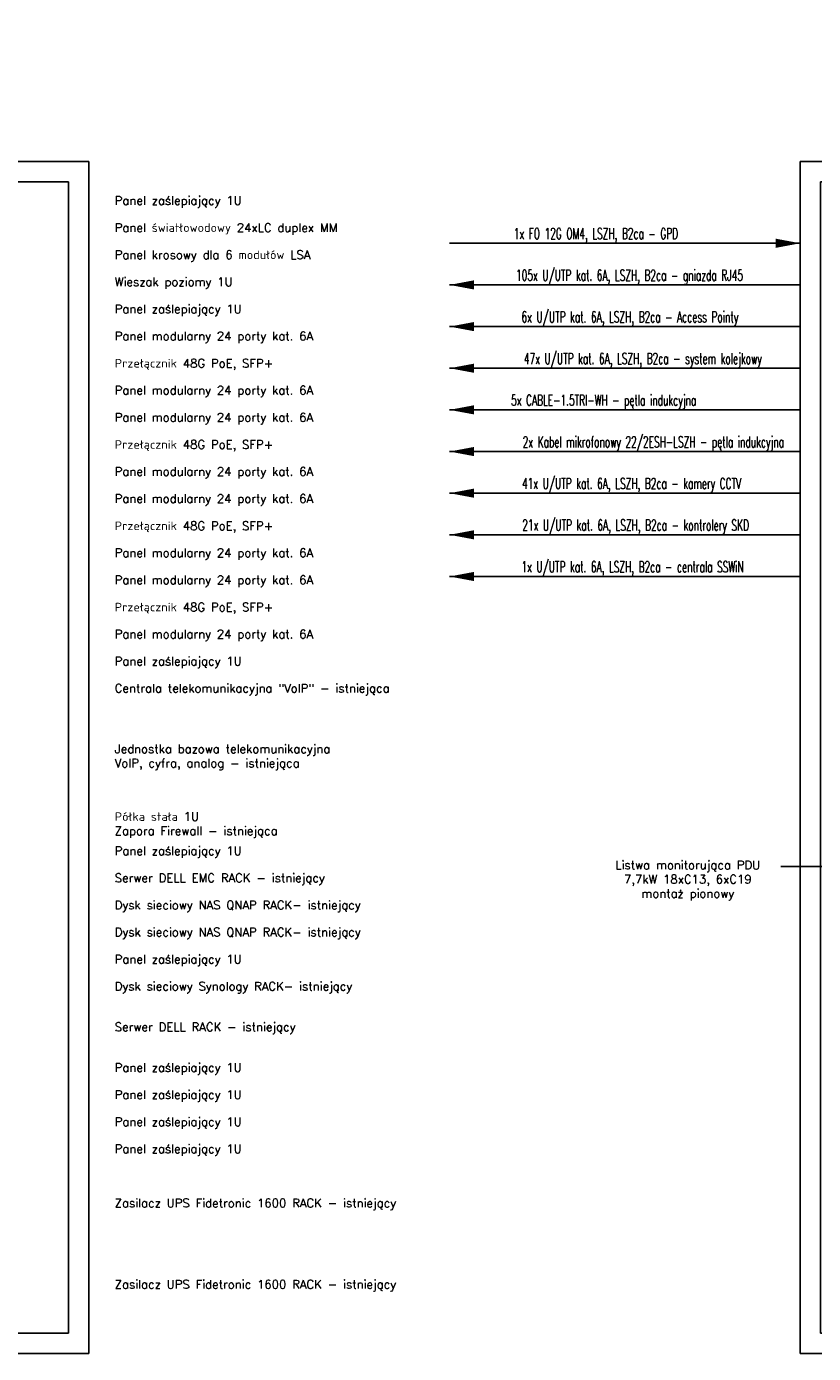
# Model space of a CAD drawing. Header units: millimetres. Extents: x 94562 to 148980, y -25377 to 3008.
# Tile 68 of 140: x 99476 to 100767, y -22946 to -20769. Entities that reach past the tile are written whole.
import ezdxf
from ezdxf import colors
from ezdxf.entities.mleader import LeaderData, LeaderLine
from ezdxf.enums import TextEntityAlignment as Align
from ezdxf.math import Vec2, Vec3

# ---------------------------------------------------------------- set-up
doc = ezdxf.new("R2010")
doc.units = ezdxf.units.MM
for name, color, linetype in [('tt_opis', 30, 'Continuous'), ('tt_pomoc', 42, 'Continuous'), ('tt_symbole', 40, 'Continuous')]:
    doc.layers.add(name, color=color, linetype=linetype)
doc.styles.add('_LANSTER_01', font='romans.shx')
doc.styles.add('Opis_czujki', font='romans.shx', dxfattribs={"width": 0.7})
doc.styles.get("Standard").update_dxf_attribs({"font": 'arial.ttf'})
doc.styles.add('Style-WORKING_1250', font='WORKING_1250.shx')

# ---------------------------------------------------------------- blocks, each defined once
blk = doc.blocks.new('IT_szafa_stojąca_42U')
for p, q in [((366.09, 1801.06), (286.08, 1801.06)), ((286.08, 1605.48), (286.08, 1801.06)), ((366.09, 1605.48), (366.09, 1801.06)), ((289.41, 1797.72), (362.75, 1797.72)), ((289.41, 1608.81), (289.41, 1797.72)), ((301.63, 1608.81), (301.63, 1797.72)), ((303.86, 1796.61), (303.86, 1797.72)), ((348.31, 1796.61), (348.31, 1797.72)), ((350.53, 1608.81), (350.53, 1797.72)), ((362.75, 1608.81), (362.75, 1797.72)), ((289.41, 1608.81), (362.75, 1608.81)), ((303.86, 1608.81), (303.86, 1609.92)), ((348.31, 1608.81), (348.31, 1609.92)), ((286.08, 1605.48), (366.09, 1605.48))]:
    blk.add_line(p, q)

msp = doc.modelspace()

# ---------------------------------------------------------------- linework, layer by layer
at = {"layer": 'tt_pomoc'}
for p, q in [((100170.1, -21124.5), (100745.2, -21124.5)), ((100745.2, -21192.8), (100170.1, -21192.8)), ((100745.2, -21261.2), (100170.1, -21261.2)), ((100745.2, -21329.5), (100170.1, -21329.5)), ((100745.2, -21397.8), (100170.1, -21397.8)), ((100745.2, -21466.2), (100170.1, -21466.2)), ((100745.2, -21534.5), (100170.1, -21534.5)), ((100745.2, -21602.8), (100170.1, -21602.8)), ((100745.2, -21671.2), (100170.1, -21671.2))]:
    msp.add_line(p, q, dxfattribs=at)
for points in [[(100745.2, -21124.5, 0, 15, 0), (100705.2, -21124.5, 15, 15, 0)], [(100170.1, -21192.8, 0, 15, 0), (100210.1, -21192.8, 15, 15, 0)], [(100170.1, -21261.2, 0, 15, 0), (100210.1, -21261.2, 15, 15, 0)], [(100170.1, -21329.5, 0, 15, 0), (100210.1, -21329.5, 15, 15, 0)], [(100170.1, -21397.8, 0, 15, 0), (100210.1, -21397.8, 15, 15, 0)], [(100170.1, -21466.2, 0, 15, 0), (100210.1, -21466.2, 15, 15, 0)], [(100170.1, -21534.5, 0, 15, 0), (100210.1, -21534.5, 15, 15, 0)], [(100170.1, -21602.8, 0, 15, 0), (100210.1, -21602.8, 15, 15, 0)], [(100170.1, -21671.2, 0, 15, 0), (100210.1, -21671.2, 15, 15, 0)]]:
    msp.add_lwpolyline(points, format="xyseb", dxfattribs=at)

# ---------------------------------------------------------------- block references
at = {"layer": 'tt_symbole', "xscale": 10, "yscale": 10, "zscale": 10}
for p in [(95917.5, -39000.7), (97884.4, -39000.7)]:
    msp.add_blockref('IT_szafa_stojąca_42U', p, dxfattribs=at)

# ---------------------------------------------------------------- texts
at = {"layer": 'tt_opis', "style": 'Opis_czujki', "width": 0.6}
for s, p in [('1x FO 12G OM4, LSZH, B2ca - GPD', (100544.9, -21117.6)), ('105x U/UTP kat. 6A, LSZH, B2ca - gniazda RJ45', (100651.3, -21185.9)), ('6x U/UTP kat. 6A, LSZH, B2ca - Access Pointy', (100643.6, -21254.3)), ('47x U/UTP kat. 6A, LSZH, B2ca - system kolejkowy', (100682.2, -21322.6)), ('5x CABLE-1.5TRI-WH - pętla indukcyjna', (100574.7, -21390.9)), ('2x Kabel mikrofonowy 22/2ESH-LSZH - pętla indukcyjna', (100718.7, -21459.3)), ('41x U/UTP kat. 6A, LSZH, B2ca - kamery CCTV', (100648.2, -21527.6)), ('21x U/UTP kat. 6A, LSZH, B2ca - kontrolery SKD', (100661.1, -21595.9)), ('1x U/UTP kat. 6A, LSZH, B2ca - centrala SSWiN', (100652.3, -21664.3))]:
    msp.add_text(s, height=18, dxfattribs=at).set_placement(p, align=Align.RIGHT)
at = {"layer": 'tt_opis'}
for s, width, gutter_width, heights, insert, char_height, attachment_point, style in [('\\pi91.52292;Szafa stojąca\\P\\pi79.14197;42U 800x1000\\P\\pi73.42769;LPD1 (szafa 1)', 592.57, 12.5, [209.4], (98878.3, -20773.1), 40, 1, 'Style-WORKING_1250'), ('\\A1;{\\Fsimplex|c238;Panel zaślepiający 1U}', 815.81, 60, [0], (99621.1, -21056.8), 14, 4, '_LANSTER_01'), ('\\A1;{\\Fsimplex|c238;Panel światłowodowy 24xLC duplex MM}', 815.81, 60, [0], (99621.1, -21101.2), 14, 4, '_LANSTER_01'), ('\\A1;{\\Fsimplex|c238;Panel krosowy dla 6 modułów LSA}', 815.81, 60, [0], (99621.1, -21145.7), 14, 4, '_LANSTER_01'), ('\\A1;{\\Fsimplex|c238;Wieszak poziomy 1U}', 815.81, 60, [0], (99621.1, -21190.1), 14, 4, '_LANSTER_01'), ('\\A1;{\\Fsimplex|c238;Panel zaślepiający 1U}', 815.81, 60, [0], (99621.1, -21234.6), 14, 4, '_LANSTER_01'), ('\\A1;{\\Fsimplex|c238;Panel modularny 24 porty kat. 6A }', 815.81, 60, [0], (99621.1, -21279), 14, 4, '_LANSTER_01'), ('\\A1;{\\Fsimplex|c238;Przełącznik 48G PoE, SFP+}', 815.81, 60, [0], (99621.1, -21323.5), 14, 4, '_LANSTER_01'), ('\\A1;{\\Fsimplex|c238;Panel modularny 24 porty kat. 6A }', 815.81, 60, [0], (99621.1, -21367.9), 14, 4, '_LANSTER_01'), ('\\A1;{\\Fsimplex|c238;Panel modularny 24 porty kat. 6A }', 815.81, 60, [0], (99621.1, -21412.4), 14, 4, '_LANSTER_01'), ('\\A1;{\\Fsimplex|c238;Przełącznik 48G PoE, SFP+}', 815.81, 60, [0], (99621.1, -21456.8), 14, 4, '_LANSTER_01'), ('\\A1;{\\Fsimplex|c238;Panel modularny 24 porty kat. 6A }', 815.81, 60, [0], (99621.1, -21501.3), 14, 4, '_LANSTER_01'), ('\\A1;{\\Fsimplex|c238;Panel modularny 24 porty kat. 6A }', 815.81, 60, [0], (99621.1, -21545.7), 14, 4, '_LANSTER_01'), ('\\A1;{\\Fsimplex|c238;Przełącznik 48G PoE, SFP+}', 815.81, 60, [0], (99621.1, -21590.2), 14, 4, '_LANSTER_01'), ('\\A1;{\\Fsimplex|c238;Panel modularny 24 porty kat. 6A }', 815.81, 60, [0], (99621.1, -21634.6), 14, 4, '_LANSTER_01'), ('\\A1;{\\Fsimplex|c238;Panel modularny 24 porty kat. 6A }', 815.81, 60, [0], (99621.1, -21679.1), 14, 4, '_LANSTER_01'), ('\\A1;{\\Fsimplex|c238;Przełącznik 48G PoE, SFP+}', 815.81, 60, [0], (99621.1, -21723.5), 14, 4, '_LANSTER_01'), ('\\A1;{\\Fsimplex|c238;Panel modularny 24 porty kat. 6A }', 815.81, 60, [0], (99621.1, -21768), 14, 4, '_LANSTER_01'), ('\\A1;{\\Fsimplex|c238;Panel zaślepiający 1U}', 815.81, 60, [0], (99621.1, -21812.4), 14, 4, '_LANSTER_01'), ('\\A1;{\\Fsimplex|c238;Centrala telekomunikacyjna "VoIP" - istniejąca}', 815.81, 60, [0], (99621.1, -21856.9), 14, 4, '_LANSTER_01'), ('\\A1;{\\Fsimplex|c238;Jednostka bazowa telekomunikacyjna^JVoIP, cyfra, analog - istniejąca}', 815.81, 60, [0], (99621.1, -21968), 14, 4, '_LANSTER_01'), ('\\A1;{\\Fsimplex|c238;Półka stała 1U\\PZapora Firewall - istniejąca}', 815.81, 60, [0], (99621.1, -22079.1), 14, 4, '_LANSTER_01'), ('\\A1;{\\Fsimplex|c238;Panel zaślepiający 1U}', 815.81, 60, [0], (99621.1, -22123.6), 14, 4, '_LANSTER_01'), ('\\A1;{\\Fsimplex|c238;Serwer DELL EMC RACK - istniejący}', 815.81, 60, [0], (99621.1, -22168), 14, 4, '_LANSTER_01'), ('\\A1;{\\Fsimplex|c238;Dysk sieciowy NAS QNAP RACK- istniejący}', 815.81, 60, [0], (99621.1, -22212.5), 14, 4, '_LANSTER_01'), ('\\A1;{\\Fsimplex|c238;Dysk sieciowy NAS QNAP RACK- istniejący}', 815.81, 60, [0], (99621.1, -22256.9), 14, 4, '_LANSTER_01'), ('\\A1;{\\Fsimplex|c238;Panel zaślepiający 1U}', 815.81, 60, [0], (99621.1, -22301.4), 14, 4, '_LANSTER_01'), ('\\A1;{\\Fsimplex|c238;Dysk sieciowy Synology RACK- istniejący}', 815.81, 60, [0], (99621.1, -22345.8), 14, 4, '_LANSTER_01'), ('\\A1;{\\Fsimplex|c238;Serwer DELL RACK - istniejący}', 815.81, 60, [0], (99621.1, -22412.5), 14, 4, '_LANSTER_01'), ('\\A1;{\\Fsimplex|c238;Panel zaślepiający 1U}', 815.81, 60, [0], (99621.1, -22479.2), 14, 4, '_LANSTER_01'), ('\\A1;{\\Fsimplex|c238;Panel zaślepiający 1U}', 815.81, 60, [0], (99621.1, -22523.6), 14, 4, '_LANSTER_01'), ('\\A1;{\\Fsimplex|c238;Panel zaślepiający 1U}', 815.81, 60, [0], (99621.1, -22568.1), 14, 4, '_LANSTER_01'), ('\\A1;{\\Fsimplex|c238;Panel zaślepiający 1U}', 815.81, 60, [0], (99621.1, -22612.5), 14, 4, '_LANSTER_01'), ('\\A1;{\\Fsimplex|c238;Zasilacz UPS Fidetronic 1600 RACK - istniejący}', 815.81, 60, [0], (99621.1, -22701.4), 14, 4, '_LANSTER_01'), ('\\A1;{\\Fsimplex|c238;Zasilacz UPS Fidetronic 1600 RACK - istniejący}', 815.81, 60, [0], (99621.1, -22834.8), 14, 4, '_LANSTER_01')]:
    msp.add_mtext_dynamic_manual_height_columns(s, width=width, gutter_width=gutter_width, heights=heights, dxfattribs=dict(at, insert=insert, char_height=char_height, attachment_point=attachment_point, style=style))

# ---------------------------------------------------------------- leaders
ml = msp.add_multileader_mtext('Standard', dxfattribs=at)
ml.set_content('\\A1;{\\Fromans|c238;Listwa monitorująca PDU \\P7,7kW 18xC13, 6xC19 \\P\\A0;montaż pionowy}', color=256)
ml.set_leader_properties()
ml.build(insert=Vec2(0, 0))
ml.multileader.update_dxf_attribs({"dogleg_length": 0, "arrow_head_size": 20})
ctx = ml.context
ctx.base_point, ctx.char_height, ctx.arrow_head_size, ctx.landing_gap_size, ctx.plane_origin = Vec3(100408.2, -22146.8), 14, 20, 20, Vec3(100855.9, -22146.8)
ctx.text_align_type = 1
notes = []
notes.append((ctx, [(0, (1, 1, 0), (100713.5, -22146.8), (-1, 0), 0, [(0, [(100823.1, -22146.8)], 0, [])])]))
ctx.mtext.insert, ctx.mtext.width, ctx.mtext.defined_height, ctx.mtext.alignment, ctx.mtext.flow_direction = Vec3(100560.8, -22137.5), 381.234, 171.4, 2, 5
for ctx, leaders in notes:
    for number, flags, end, landing, length, lines in leaders:
        leader = LeaderData()
        leader.index, (leader.has_last_leader_line, leader.has_dogleg_vector, leader.attachment_direction) = number, flags
        leader.last_leader_point, leader.dogleg_vector, leader.dogleg_length = Vec3(end), Vec3(landing), length
        for number, points, colour, breaks in lines:
            line = LeaderLine()
            line.index, line.vertices, line.color, line.breaks = number, Vec3.list(points), colors.encode_raw_color(colour), breaks
            leader.lines.append(line)
        ctx.leaders.append(leader)

doc.saveas('drawing.dxf')
